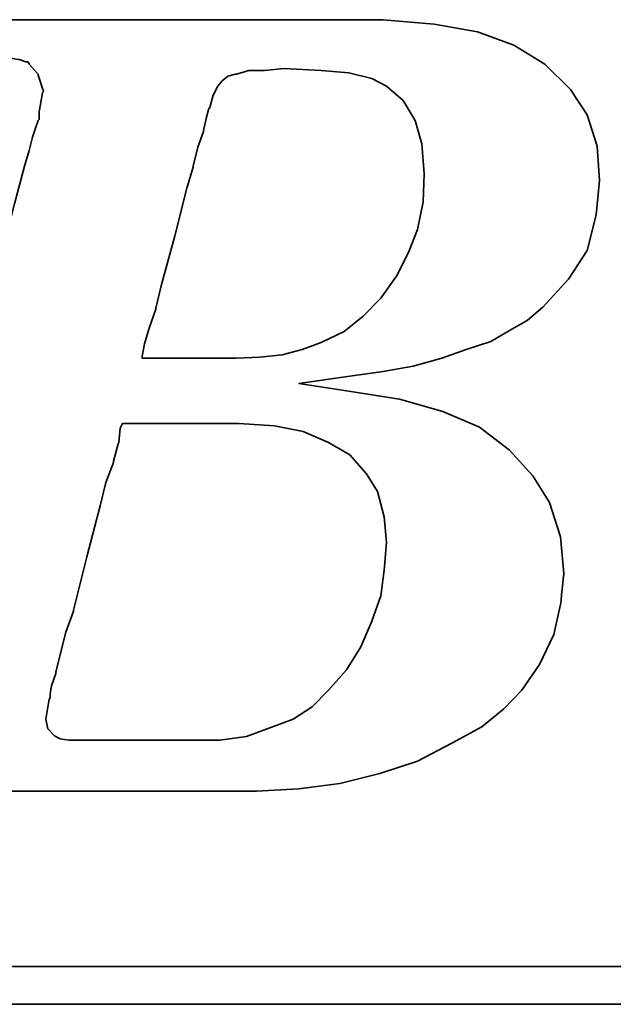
# Model space of a CAD drawing. Header units: millimetres. Extents: x 389 to 576, y 266 to 362.
# Tile 28 of 45: x 522.13 to 523.67, y 313.86 to 316.41. Entities that reach past the tile are written whole.
import ezdxf

# ---------------------------------------------------------------- set-up
doc = ezdxf.new("R2010")
doc.units = ezdxf.units.MM
doc.header["$LTSCALE"] = 0.1
doc.layers.get('0').update_dxf_attribs({"linetype": 'CONTINUOUS'})
doc.layers.add('layer 1', color=7, linetype='CONTINUOUS')

# ---------------------------------------------------------------- blocks, each defined once
blk = doc.blocks.new('TBI_logo')
at = {"layer": 'layer 1', "color": 1, "lineweight": 35}
for points, knots in [([(-4.7437, -1.0519), (-4.7437, -1.0519), (-4.7665, -1.1038), (-4.7665, -1.1038), (-4.7665, -1.1038), (-4.7665, -1.1038), (-4.7695, -1.1095), (-4.7695, -1.1095), (-4.7695, -1.1095), (-4.7695, -1.1095), (-4.7695, -1.1125), (-4.7695, -1.1125), (-4.7695, -1.1125), (-4.7695, -1.1125), (-4.8037, -1.1467), (-4.8037, -1.1467), (-4.8037, -1.1467), (-4.8037, -1.1467), (-4.8067, -1.1467), (-4.8067, -1.1467), (-4.8067, -1.1467), (-4.8067, -1.1467), (-4.8097, -1.1497), (-4.8097, -1.1497), (-4.8097, -1.1497), (-4.8097, -1.1497), (-4.8559, -1.1728), (-4.8559, -1.1728), (-4.8559, -1.1728), (-4.8559, -1.1728), (-4.8613, -1.1728), (-4.8613, -1.1728), (-4.8613, -1.1728), (-4.8613, -1.1728), (-4.8643, -1.1755), (-4.8643, -1.1755), (-4.8643, -1.1755), (-4.8643, -1.1755), (-4.9165, -1.1815), (-4.9165, -1.1815), (-4.9165, -1.1815), (-4.9165, -1.1815), (-4.9189, -1.1815), (-4.9189, -1.1815), (-4.9189, -1.1815), (-4.9189, -1.1815), (-4.9249, -1.1815), (-4.9249, -1.1815), (-4.9249, -1.1815), (-4.9249, -1.1815), (-4.9423, -1.1815), (-4.9423, -1.1815), (-4.9423, -1.1815), (-4.9423, -1.1815), (-4.9885, -1.1815), (-4.9885, -1.1815), (-4.9885, -1.1815), (-4.9885, -1.1815), (-5.0341, -1.1815), (-5.0341, -1.1815), (-5.0341, -1.1815), (-5.0341, -1.1815), (-5.0401, -1.1815), (-5.0401, -1.1815), (-5.0401, -1.1815), (-5.0401, -1.1815), (-5.0401, -1.1842), (-5.0401, -1.1842), (-5.0401, -1.1842), (-5.0401, -1.1842), (-5.0431, -1.1872), (-5.0431, -1.1872), (-5.0431, -1.1872), (-5.0431, -1.1872), (-5.0545, -1.2301), (-5.0545, -1.2301), (-5.0545, -1.2301), (-5.0545, -1.2301), (-5.0629, -1.2706), (-5.0629, -1.2706), (-5.0629, -1.2706), (-5.0629, -1.2706), (-5.0575, -1.2706), (-5.0575, -1.2706), (-5.0575, -1.2706), (-5.0575, -1.2706), (-5.0341, -1.2706), (-5.0341, -1.2706), (-5.0341, -1.2706), (-5.0341, -1.2706), (-4.9711, -1.2706), (-4.9711, -1.2706), (-4.9711, -1.2706), (-4.9711, -1.2706), (-4.8844, -1.2706), (-4.8844, -1.2706), (-4.8844, -1.2706), (-4.8844, -1.2706), (-4.7869, -1.2706), (-4.7869, -1.2706), (-4.7869, -1.2706), (-4.7869, -1.2706), (-4.6717, -1.2706), (-4.6717, -1.2706), (-4.6717, -1.2706), (-4.6717, -1.2706), (-4.4353, -1.2706), (-4.4353, -1.2706), (-4.4353, -1.2706), (-4.4353, -1.2706), (-4.1935, -1.2706), (-4.1935, -1.2706), (-4.1935, -1.2706), (-4.1935, -1.2706), (-4.0783, -1.2706), (-4.0783, -1.2706), (-4.0783, -1.2706), (-4.0783, -1.2706), (-3.9805, -1.2706), (-3.9805, -1.2706), (-3.9805, -1.2706), (-3.9805, -1.2706), (-3.8941, -1.2706), (-3.8941, -1.2706), (-3.8941, -1.2706), (-3.8941, -1.2706), (-3.8311, -1.2706), (-3.8311, -1.2706), (-3.8311, -1.2706), (-3.8311, -1.2706), (-3.8077, -1.2706), (-3.8077, -1.2706), (-3.8077, -1.2706), (-3.8077, -1.2706), (-3.7903, -1.2706), (-3.7903, -1.2706), (-3.7903, -1.2706), (-3.7903, -1.2706), (-3.7789, -1.2706), (-3.7789, -1.2706), (-3.7789, -1.2706), (-3.7789, -1.2706), (-3.7735, -1.2706), (-3.7735, -1.2706), (-3.7735, -1.2706), (-3.7735, -1.2706), (-3.6637, -1.2649), (-3.6637, -1.2649), (-3.6637, -1.2649), (-3.6637, -1.2649), (-3.5575, -1.2505), (-3.5575, -1.2505), (-3.5575, -1.2505), (-3.5575, -1.2505), (-3.4537, -1.2247), (-3.4537, -1.2247), (-3.4537, -1.2247), (-3.4537, -1.2247), (-3.3559, -1.1929), (-3.3559, -1.1929), (-3.3559, -1.1929), (-3.3559, -1.1929), (-3.2665, -1.1467), (-3.2665, -1.1467), (-3.2665, -1.1467), (-3.2665, -1.1467), (-3.1891, -1.1038), (-3.1891, -1.1038), (-3.1891, -1.1038), (-3.1891, -1.1038), (-3.1315, -1.0576), (-3.1315, -1.0576), (-3.1315, -1.0576), (-3.1315, -1.0576), (-3.0853, -1.0087), (-3.0853, -1.0087), (-3.0853, -1.0087), (-3.0853, -1.0087), (-3.0391, -0.9421), (-3.0391, -0.9421), (-3.0391, -0.9421), (-3.0391, -0.9421), (-3.0019, -0.8647), (-3.0019, -0.8647), (-3.0019, -0.8647), (-3.0019, -0.8647), (-2.9845, -0.7867), (-2.9845, -0.7867), (-2.9845, -0.7867), (-2.9845, -0.7867), (-2.9761, -0.7063), (-2.9761, -0.7063), (-2.9761, -0.7063), (-2.9761, -0.7063), (-2.9845, -0.6115), (-2.9845, -0.6115), (-2.9845, -0.6115), (-2.9845, -0.6115), (-3.0133, -0.5221), (-3.0133, -0.5221), (-3.0133, -0.5221), (-3.0133, -0.5221), (-3.0565, -0.4531), (-3.0565, -0.4531), (-3.0565, -0.4531), (-3.0565, -0.4531), (-3.1171, -0.3865), (-3.1171, -0.3865), (-3.1171, -0.3865), (-3.1171, -0.3865), (-3.1945, -0.3265), (-3.1945, -0.3265), (-3.1945, -0.3265), (-3.1945, -0.3265), (-3.2899, -0.286), (-3.2899, -0.286), (-3.2899, -0.286), (-3.2899, -0.286), (-3.4021, -0.2545), (-3.4021, -0.2545), (-3.4021, -0.2545), (-3.4021, -0.2545), (-3.5287, -0.2341), (-3.5287, -0.2341), (-3.5287, -0.2341), (-3.5287, -0.2341), (-3.6637, -0.2137), (-3.6637, -0.2137), (-3.6637, -0.2137), (-3.6637, -0.2137), (-3.5257, -0.1939), (-3.5257, -0.1939), (-3.5257, -0.1939), (-3.5257, -0.1939), (-3.4453, -0.1825), (-3.4453, -0.1825), (-3.4453, -0.1825), (-3.4453, -0.1825), (-3.3673, -0.1681), (-3.3673, -0.1681), (-3.3673, -0.1681), (-3.3673, -0.1681), (-3.2923, -0.148), (-3.2923, -0.148), (-3.2923, -0.148), (-3.2923, -0.148), (-3.2293, -0.1249), (-3.2293, -0.1249), (-3.2293, -0.1249), (-3.2293, -0.1249), (-3.1657, -0.1045), (-3.1657, -0.1045), (-3.1657, -0.1045), (-3.1657, -0.1045), (-3.1171, -0.0757), (-3.1171, -0.0757), (-3.1171, -0.0757), (-3.1171, -0.0757), (-3.0709, -0.0499), (-3.0709, -0.0499), (-3.0709, -0.0499), (-3.0709, -0.0499), (-3.0304, -0.0151), (-3.0304, -0.0151), (-3.0304, -0.0151), (-3.0304, -0.0151), (-2.9641, 0.0569), (-2.9641, 0.0569), (-2.9641, 0.0569), (-2.9641, 0.0569), (-2.9155, 0.1313), (-2.9155, 0.1313), (-2.9155, 0.1313), (-2.9155, 0.1313), (-2.8921, 0.2237), (-2.8921, 0.2237), (-2.8921, 0.2237), (-2.8921, 0.2237), (-2.8837, 0.3128), (-2.8837, 0.3128), (-2.8837, 0.3128), (-2.8837, 0.3128), (-2.8897, 0.4019), (-2.8897, 0.4019), (-2.8897, 0.4019), (-2.8897, 0.4019), (-2.9155, 0.4829), (-2.9155, 0.4829), (-2.9155, 0.4829), (-2.9155, 0.4829), (-2.9587, 0.5489), (-2.9587, 0.5489), (-2.9587, 0.5489), (-2.9587, 0.5489), (-3.025, 0.6149), (-3.025, 0.6149), (-3.025, 0.6149), (-3.025, 0.6149), (-3.1054, 0.6641), (-3.1054, 0.6641), (-3.1054, 0.6641), (-3.1054, 0.6641), (-3.2005, 0.6989), (-3.2005, 0.6989), (-3.2005, 0.6989), (-3.2005, 0.6989), (-3.3127, 0.7187), (-3.3127, 0.7187), (-3.3127, 0.7187), (-3.3127, 0.7187), (-3.4453, 0.7301), (-3.4453, 0.7301), (-3.4453, 0.7301), (-3.4453, 0.7301), (-3.4567, 0.7301), (-3.4567, 0.7301), (-3.4567, 0.7301), (-3.4567, 0.7301), (-3.4969, 0.7301), (-3.4969, 0.7301), (-3.4969, 0.7301), (-3.4969, 0.7301), (-3.5545, 0.7301), (-3.5545, 0.7301), (-3.5545, 0.7301), (-3.5545, 0.7301), (-3.6295, 0.7301), (-3.6295, 0.7301), (-3.6295, 0.7301), (-3.6295, 0.7301), (-3.7213, 0.7301), (-3.7213, 0.7301), (-3.7213, 0.7301), (-3.7213, 0.7301), (-3.8191, 0.7301), (-3.8191, 0.7301), (-3.8191, 0.7301), (-3.8191, 0.7301), (-4.0384, 0.7301), (-4.0384, 0.7301), (-4.0384, 0.7301), (-4.0384, 0.7301), (-4.2571, 0.7301), (-4.2571, 0.7301), (-4.2571, 0.7301), (-4.2571, 0.7301), (-4.3549, 0.7301), (-4.3549, 0.7301), (-4.3549, 0.7301), (-4.3549, 0.7301), (-4.4467, 0.7301), (-4.4467, 0.7301), (-4.4467, 0.7301), (-4.4467, 0.7301), (-4.5217, 0.7301), (-4.5217, 0.7301), (-4.5217, 0.7301), (-4.5217, 0.7301), (-4.582, 0.7301), (-4.582, 0.7301), (-4.582, 0.7301), (-4.582, 0.7301), (-4.6141, 0.7301), (-4.6141, 0.7301), (-4.6141, 0.7301), (-4.6141, 0.7301), (-4.6141, 0.7274), (-4.6141, 0.7274), (-4.6141, 0.7274), (-4.6141, 0.7274), (-4.6171, 0.7247), (-4.6171, 0.7247), (-4.6171, 0.7247), (-4.6171, 0.7247), (-4.6285, 0.6785), (-4.6285, 0.6785), (-4.6285, 0.6785), (-4.6285, 0.6785), (-4.6369, 0.6413), (-4.6369, 0.6413), (-4.6369, 0.6413), (-4.6369, 0.6413), (-4.5739, 0.6413), (-4.5739, 0.6413), (-4.5739, 0.6413), (-4.5739, 0.6413), (-4.5163, 0.6413), (-4.5163, 0.6413), (-4.5163, 0.6413), (-4.5163, 0.6413), (-4.4986, 0.6413), (-4.4986, 0.6413), (-4.4986, 0.6413), (-4.4986, 0.6413), (-4.4932, 0.6413), (-4.4932, 0.6413), (-4.4932, 0.6413), (-4.4932, 0.6413), (-4.4527, 0.6413), (-4.4527, 0.6413), (-4.4527, 0.6413), (-4.4527, 0.6413), (-4.4497, 0.6413), (-4.4497, 0.6413), (-4.4497, 0.6413), (-4.4497, 0.6413), (-4.4467, 0.638), (-4.4467, 0.638), (-4.4467, 0.638), (-4.4467, 0.638), (-4.4209, 0.6323), (-4.4209, 0.6323), (-4.4209, 0.6323), (-4.4209, 0.6323), (-4.3921, 0.6269), (-4.3921, 0.6269), (-4.3921, 0.6269), (-4.3921, 0.6269), (-4.3897, 0.6269), (-4.3897, 0.6269), (-4.3897, 0.6269), (-4.3897, 0.6269), (-4.3723, 0.6209), (-4.3723, 0.6209), (-4.3723, 0.6209), (-4.3723, 0.6209), (-4.3663, 0.6209), (-4.3663, 0.6209), (-4.3663, 0.6209), (-4.3663, 0.6209), (-4.3633, 0.6149), (-4.3633, 0.6149), (-4.3633, 0.6149), (-4.3633, 0.6149), (-4.3435, 0.5918), (-4.3435, 0.5918), (-4.3435, 0.5918), (-4.3435, 0.5918), (-4.3405, 0.5891), (-4.3405, 0.5891), (-4.3405, 0.5891), (-4.3405, 0.5891), (-4.3405, 0.5861), (-4.3405, 0.5861), (-4.3405, 0.5861), (-4.3405, 0.5861), (-4.3291, 0.5519), (-4.3291, 0.5519), (-4.3291, 0.5519), (-4.3291, 0.5519), (-4.3261, 0.5459), (-4.3261, 0.5459), (-4.3261, 0.5459), (-4.3261, 0.5459), (-4.3291, 0.5405), (-4.3291, 0.5405), (-4.3291, 0.5405), (-4.3291, 0.5405), (-4.3375, 0.4913), (-4.3375, 0.4913), (-4.3375, 0.4913), (-4.3375, 0.4913), (-4.3375, 0.4739), (-4.3375, 0.4739), (-4.3375, 0.4739), (-4.3375, 0.4739), (-4.3375, 0.4709), (-4.3375, 0.4709), (-4.3375, 0.4709), (-4.3375, 0.4709), (-4.3405, 0.4685), (-4.3405, 0.4685), (-4.3405, 0.4685), (-4.3405, 0.4685), (-4.3462, 0.4511), (-4.3462, 0.4511), (-4.3462, 0.4511), (-4.3462, 0.4511), (-4.3549, 0.4253), (-4.3549, 0.4253), (-4.3549, 0.4253), (-4.3549, 0.4253), (-4.3633, 0.3905), (-4.3633, 0.3905), (-4.3633, 0.3905), (-4.3633, 0.3905), (-4.3753, 0.3503), (-4.3753, 0.3503), (-4.3753, 0.3503), (-4.3753, 0.3503), (-4.4011, 0.2522), (-4.4011, 0.2522), (-4.4011, 0.2522), (-4.4011, 0.2522), (-4.4323, 0.1313), (-4.4323, 0.1313), (-4.4323, 0.1313), (-4.4323, 0.1313), (-4.4671, 0.0017), (-4.4671, 0.0017), (-4.4671, 0.0017), (-4.4671, 0.0017), (-4.5421, -0.2776), (-4.5421, -0.2776), (-4.5421, -0.2776), (-4.5421, -0.2776), (-4.6171, -0.5593), (-4.6171, -0.5593), (-4.6171, -0.5593), (-4.6171, -0.5593), (-4.6513, -0.6919), (-4.6513, -0.6919), (-4.6513, -0.6919), (-4.6513, -0.6919), (-4.6831, -0.8071), (-4.6831, -0.8071), (-4.6831, -0.8071), (-4.6831, -0.8071), (-4.7089, -0.9052), (-4.7089, -0.9052), (-4.7089, -0.9052), (-4.7089, -0.9052), (-4.7176, -0.9454), (-4.7176, -0.9454), (-4.7176, -0.9454), (-4.7176, -0.9454), (-4.7263, -0.9826), (-4.7263, -0.9826), (-4.7263, -0.9826), (-4.7263, -0.9826), (-4.7263, -0.9853), (-4.7263, -0.9853), (-4.7263, -0.9853), (-4.7263, -0.9853), (-4.7347, -1.0087), (-4.7347, -1.0087), (-4.7347, -1.0087), (-4.7347, -1.0087), (-4.7407, -1.0318), (-4.7407, -1.0318), (-4.7407, -1.0318), (-4.7407, -1.0318), (-4.7407, -1.0405), (-4.7407, -1.0405), (-4.7407, -1.0405), (-4.7407, -1.0405), (-4.7407, -1.0459), (-4.7407, -1.0459), (-4.7407, -1.0459), (-4.7407, -1.0459), (-4.7407, -1.0489), (-4.7407, -1.0489), (-4.7407, -1.0489), (-4.7407, -1.0489), (-4.7437, -1.0519), (-4.7437, -1.0519)], [0, 0, 0, 0, 0.007194, 0.007194, 0.007194, 0.007194, 0.014388, 0.014388, 0.014388, 0.014388, 0.021583, 0.021583, 0.021583, 0.021583, 0.028777, 0.028777, 0.028777, 0.028777, 0.035971, 0.035971, 0.035971, 0.035971, 0.043165, 0.043165, 0.043165, 0.043165, 0.05036, 0.05036, 0.05036, 0.05036, 0.057554, 0.057554, 0.057554, 0.057554, 0.064748, 0.064748, 0.064748, 0.064748, 0.071942, 0.071942, 0.071942, 0.071942, 0.079137, 0.079137, 0.079137, 0.079137, 0.086331, 0.086331, 0.086331, 0.086331, 0.093525, 0.093525, 0.093525, 0.093525, 0.100719, 0.100719, 0.100719, 0.100719, 0.107914, 0.107914, 0.107914, 0.107914, 0.115108, 0.115108, 0.115108, 0.115108, 0.122302, 0.122302, 0.122302, 0.122302, 0.129496, 0.129496, 0.129496, 0.129496, 0.136691, 0.136691, 0.136691, 0.136691, 0.143885, 0.143885, 0.143885, 0.143885, 0.151079, 0.151079, 0.151079, 0.151079, 0.158273, 0.158273, 0.158273, 0.158273, 0.165468, 0.165468, 0.165468, 0.165468, 0.172662, 0.172662, 0.172662, 0.172662, 0.179856, 0.179856, 0.179856, 0.179856, 0.18705, 0.18705, 0.18705, 0.18705, 0.194245, 0.194245, 0.194245, 0.194245, 0.201439, 0.201439, 0.201439, 0.201439, 0.208633, 0.208633, 0.208633, 0.208633, 0.215827, 0.215827, 0.215827, 0.215827, 0.223022, 0.223022, 0.223022, 0.223022, 0.230216, 0.230216, 0.230216, 0.230216, 0.23741, 0.23741, 0.23741, 0.23741, 0.244604, 0.244604, 0.244604, 0.244604, 0.251799, 0.251799, 0.251799, 0.251799, 0.258993, 0.258993, 0.258993, 0.258993, 0.266187, 0.266187, 0.266187, 0.266187, 0.273381, 0.273381, 0.273381, 0.273381, 0.280576, 0.280576, 0.280576, 0.280576, 0.28777, 0.28777, 0.28777, 0.28777, 0.294964, 0.294964, 0.294964, 0.294964, 0.302158, 0.302158, 0.302158, 0.302158, 0.309353, 0.309353, 0.309353, 0.309353, 0.316547, 0.316547, 0.316547, 0.316547, 0.323741, 0.323741, 0.323741, 0.323741, 0.330935, 0.330935, 0.330935, 0.330935, 0.338129, 0.338129, 0.338129, 0.33813, 0.345324, 0.345324, 0.345324, 0.345324, 0.352518, 0.352518, 0.352518, 0.352518, 0.359712, 0.359712, 0.359712, 0.359712, 0.366906, 0.366906, 0.366906, 0.366906, 0.374101, 0.374101, 0.374101, 0.374101, 0.381295, 0.381295, 0.381295, 0.381295, 0.388489, 0.388489, 0.388489, 0.388489, 0.395683, 0.395683, 0.395683, 0.395683, 0.402878, 0.402878, 0.402878, 0.402878, 0.410072, 0.410072, 0.410072, 0.410072, 0.417266, 0.417266, 0.417266, 0.417266, 0.42446, 0.42446, 0.42446, 0.42446, 0.431655, 0.431655, 0.431655, 0.431655, 0.438849, 0.438849, 0.438849, 0.438849, 0.446043, 0.446043, 0.446043, 0.446043, 0.453237, 0.453237, 0.453237, 0.453237, 0.460432, 0.460432, 0.460432, 0.460432, 0.467626, 0.467626, 0.467626, 0.467626, 0.47482, 0.47482, 0.47482, 0.47482, 0.482014, 0.482014, 0.482014, 0.482014, 0.489209, 0.489209, 0.489209, 0.489209, 0.496403, 0.496403, 0.496403, 0.496403, 0.503597, 0.503597, 0.503597, 0.503597, 0.510791, 0.510791, 0.510791, 0.510791, 0.517986, 0.517986, 0.517986, 0.517986, 0.52518, 0.52518, 0.52518, 0.52518, 0.532374, 0.532374, 0.532374, 0.532374, 0.539568, 0.539568, 0.539568, 0.539568, 0.546763, 0.546763, 0.546763, 0.546763, 0.553957, 0.553957, 0.553957, 0.553957, 0.561151, 0.561151, 0.561151, 0.561151, 0.568345, 0.568345, 0.568345, 0.568345, 0.57554, 0.57554, 0.57554, 0.57554, 0.582734, 0.582734, 0.582734, 0.582734, 0.589928, 0.589928, 0.589928, 0.589928, 0.597122, 0.597122, 0.597122, 0.597122, 0.604317, 0.604317, 0.604317, 0.604317, 0.611511, 0.611511, 0.611511, 0.611511, 0.618705, 0.618705, 0.618705, 0.618705, 0.625899, 0.625899, 0.625899, 0.625899, 0.633094, 0.633094, 0.633094, 0.633094, 0.640288, 0.640288, 0.640288, 0.640288, 0.647482, 0.647482, 0.647482, 0.647482, 0.654676, 0.654676, 0.654676, 0.654676, 0.661871, 0.661871, 0.661871, 0.661871, 0.669065, 0.669065, 0.669065, 0.669065, 0.676259, 0.676259, 0.676259, 0.676259, 0.683453, 0.683453, 0.683453, 0.683453, 0.690647, 0.690647, 0.690647, 0.690647, 0.697842, 0.697842, 0.697842, 0.697842, 0.705036, 0.705036, 0.705036, 0.705036, 0.71223, 0.71223, 0.71223, 0.71223, 0.719424, 0.719424, 0.719424, 0.719424, 0.726619, 0.726619, 0.726619, 0.726619, 0.733813, 0.733813, 0.733813, 0.733813, 0.741007, 0.741007, 0.741007, 0.741007, 0.748201, 0.748201, 0.748201, 0.748201, 0.755396, 0.755396, 0.755396, 0.755396, 0.76259, 0.76259, 0.76259, 0.76259, 0.769784, 0.769784, 0.769784, 0.769784, 0.776978, 0.776978, 0.776978, 0.776978, 0.784173, 0.784173, 0.784173, 0.784173, 0.791367, 0.791367, 0.791367, 0.791367, 0.798561, 0.798561, 0.798561, 0.798561, 0.805755, 0.805755, 0.805755, 0.805755, 0.81295, 0.81295, 0.81295, 0.81295, 0.820144, 0.820144, 0.820144, 0.820144, 0.827338, 0.827338, 0.827338, 0.827338, 0.834532, 0.834532, 0.834532, 0.834532, 0.841727, 0.841727, 0.841727, 0.841727, 0.848921, 0.848921, 0.848921, 0.848921, 0.856115, 0.856115, 0.856115, 0.856115, 0.863309, 0.863309, 0.863309, 0.863309, 0.870504, 0.870504, 0.870504, 0.870504, 0.877698, 0.877698, 0.877698, 0.877698, 0.884892, 0.884892, 0.884892, 0.884892, 0.892086, 0.892086, 0.892086, 0.892086, 0.899281, 0.899281, 0.899281, 0.899281, 0.906475, 0.906475, 0.906475, 0.906475, 0.913669, 0.913669, 0.913669, 0.913669, 0.920863, 0.920863, 0.920863, 0.920863, 0.928058, 0.928058, 0.928058, 0.928058, 0.935252, 0.935252, 0.935252, 0.935252, 0.942446, 0.942446, 0.942446, 0.942446, 0.94964, 0.94964, 0.94964, 0.94964, 0.956835, 0.956835, 0.956835, 0.956835, 0.964029, 0.964029, 0.964029, 0.964029, 0.971223, 0.971223, 0.971223, 0.971223, 0.978417, 0.978417, 0.978417, 0.978417, 0.985612, 0.985612, 0.985612, 0.985612, 0.992806, 0.992806, 0.992806, 0.992806, 1, 1, 1, 1]), ([(-3.8857, 0.5345), (-3.8857, 0.5345), (-3.8941, 0.5057), (-3.8941, 0.5057), (-3.8941, 0.5057), (-3.8941, 0.5057), (-3.8941, 0.5027), (-3.8941, 0.5027), (-3.8941, 0.5027), (-3.8941, 0.5027), (-3.8971, 0.4997), (-3.8971, 0.4997), (-3.8971, 0.4997), (-3.8971, 0.4997), (-3.9031, 0.4769), (-3.9031, 0.4769), (-3.9031, 0.4769), (-3.9031, 0.4769), (-3.9115, 0.4424), (-3.9115, 0.4424), (-3.9115, 0.4424), (-3.9115, 0.4424), (-3.9115, 0.4397), (-3.9115, 0.4397), (-3.9115, 0.4397), (-3.9115, 0.4397), (-3.9259, 0.3995), (-3.9259, 0.3995), (-3.9259, 0.3995), (-3.9259, 0.3995), (-3.9376, 0.3503), (-3.9376, 0.3503), (-3.9376, 0.3503), (-3.9376, 0.3503), (-3.9376, 0.3473), (-3.9376, 0.3473), (-3.9376, 0.3473), (-3.9376, 0.3473), (-3.9547, 0.2927), (-3.9547, 0.2927), (-3.9547, 0.2927), (-3.9547, 0.2927), (-3.9865, 0.1661), (-3.9865, 0.1661), (-3.9865, 0.1661), (-3.9865, 0.1661), (-4.0207, 0.0395), (-4.0207, 0.0395), (-4.0207, 0.0395), (-4.0207, 0.0395), (-4.0351, -0.0181), (-4.0351, -0.0181), (-4.0351, -0.0181), (-4.0351, -0.0181), (-4.0351, -0.0211), (-4.0351, -0.0211), (-4.0351, -0.0211), (-4.0351, -0.0211), (-4.0525, -0.0703), (-4.0525, -0.0703), (-4.0525, -0.0703), (-4.0525, -0.0703), (-4.0639, -0.1105), (-4.0639, -0.1105), (-4.0639, -0.1105), (-4.0639, -0.1105), (-4.0699, -0.1423), (-4.0699, -0.1423), (-4.0699, -0.1423), (-4.0699, -0.1423), (-4.0699, -0.148), (-4.0699, -0.148), (-4.0699, -0.148), (-4.0699, -0.148), (-4.0555, -0.148), (-4.0555, -0.148), (-4.0555, -0.148), (-4.0555, -0.148), (-4.0093, -0.148), (-4.0093, -0.148), (-4.0093, -0.148), (-4.0093, -0.148), (-3.9577, -0.148), (-3.9577, -0.148), (-3.9577, -0.148), (-3.9577, -0.148), (-3.9055, -0.148), (-3.9055, -0.148), (-3.9055, -0.148), (-3.9055, -0.148), (-3.8653, -0.148), (-3.8653, -0.148), (-3.8653, -0.148), (-3.8653, -0.148), (-3.8365, -0.148), (-3.8365, -0.148), (-3.8365, -0.148), (-3.8365, -0.148), (-3.8251, -0.148), (-3.8251, -0.148), (-3.8251, -0.148), (-3.8251, -0.148), (-3.7645, -0.145), (-3.7645, -0.145), (-3.7645, -0.145), (-3.7645, -0.145), (-3.7069, -0.139), (-3.7069, -0.139), (-3.7069, -0.139), (-3.7069, -0.139), (-3.6553, -0.1249), (-3.6553, -0.1249), (-3.6553, -0.1249), (-3.6553, -0.1249), (-3.6061, -0.1075), (-3.6061, -0.1075), (-3.6061, -0.1075), (-3.6061, -0.1075), (-3.5461, -0.0787), (-3.5461, -0.0787), (-3.5461, -0.0787), (-3.5461, -0.0787), (-3.4969, -0.0385), (-3.4969, -0.0385), (-3.4969, -0.0385), (-3.4969, -0.0385), (-3.4507, 0.0074), (-3.4507, 0.0074), (-3.4507, 0.0074), (-3.4507, 0.0074), (-3.4105, 0.0653), (-3.4105, 0.0653), (-3.4105, 0.0653), (-3.4105, 0.0653), (-3.3787, 0.1259), (-3.3787, 0.1259), (-3.3787, 0.1259), (-3.3787, 0.1259), (-3.3559, 0.1859), (-3.3559, 0.1859), (-3.3559, 0.1859), (-3.3559, 0.1859), (-3.3415, 0.2579), (-3.3415, 0.2579), (-3.3415, 0.2579), (-3.3415, 0.2579), (-3.3385, 0.3299), (-3.3385, 0.3299), (-3.3385, 0.3299), (-3.3385, 0.3299), (-3.3445, 0.4079), (-3.3445, 0.4079), (-3.3445, 0.4079), (-3.3445, 0.4079), (-3.3619, 0.4685), (-3.3619, 0.4685), (-3.3619, 0.4685), (-3.3619, 0.4685), (-3.3931, 0.5201), (-3.3931, 0.5201), (-3.3931, 0.5201), (-3.3931, 0.5201), (-3.4363, 0.5576), (-3.4363, 0.5576), (-3.4363, 0.5576), (-3.4363, 0.5576), (-3.4741, 0.5777), (-3.4741, 0.5777), (-3.4741, 0.5777), (-3.4741, 0.5777), (-3.5341, 0.5918), (-3.5341, 0.5918), (-3.5341, 0.5918), (-3.5341, 0.5918), (-3.6061, 0.5981), (-3.6061, 0.5981), (-3.6061, 0.5981), (-3.6061, 0.5981), (-3.7015, 0.6035), (-3.7015, 0.6035), (-3.7015, 0.6035), (-3.7015, 0.6035), (-3.7531, 0.5981), (-3.7531, 0.5981), (-3.7531, 0.5981), (-3.7531, 0.5981), (-3.7558, 0.5981), (-3.7558, 0.5981), (-3.7558, 0.5981), (-3.7558, 0.5981), (-3.7933, 0.5981), (-3.7933, 0.5981), (-3.7933, 0.5981), (-3.7933, 0.5981), (-3.8251, 0.5891), (-3.8251, 0.5891), (-3.8251, 0.5891), (-3.8251, 0.5891), (-3.8281, 0.5891), (-3.8281, 0.5891), (-3.8281, 0.5891), (-3.8281, 0.5891), (-3.8479, 0.5837), (-3.8479, 0.5837), (-3.8479, 0.5837), (-3.8479, 0.5837), (-3.8623, 0.5717), (-3.8623, 0.5717), (-3.8623, 0.5717), (-3.8623, 0.5717), (-3.8743, 0.5576), (-3.8743, 0.5576), (-3.8743, 0.5576), (-3.8743, 0.5576), (-3.8857, 0.5345), (-3.8857, 0.5345)], [0, 0, 0, 0, 0.018519, 0.018519, 0.018519, 0.018519, 0.037037, 0.037037, 0.037037, 0.037037, 0.055556, 0.055556, 0.055556, 0.055556, 0.074074, 0.074074, 0.074074, 0.074074, 0.092593, 0.092593, 0.092593, 0.092593, 0.111111, 0.111111, 0.111111, 0.111111, 0.12963, 0.12963, 0.12963, 0.12963, 0.148148, 0.148148, 0.148148, 0.148148, 0.166667, 0.166667, 0.166667, 0.166667, 0.185185, 0.185185, 0.185185, 0.185185, 0.203704, 0.203704, 0.203704, 0.203704, 0.222222, 0.222222, 0.222222, 0.222222, 0.240741, 0.240741, 0.240741, 0.240741, 0.259259, 0.259259, 0.259259, 0.259259, 0.277778, 0.277778, 0.277778, 0.277778, 0.296296, 0.296296, 0.296296, 0.296296, 0.314815, 0.314815, 0.314815, 0.314815, 0.333333, 0.333333, 0.333333, 0.333333, 0.351852, 0.351852, 0.351852, 0.351852, 0.37037, 0.37037, 0.37037, 0.37037, 0.388889, 0.388889, 0.388889, 0.388889, 0.407407, 0.407407, 0.407407, 0.407407, 0.425926, 0.425926, 0.425926, 0.425926, 0.444444, 0.444444, 0.444444, 0.444444, 0.462963, 0.462963, 0.462963, 0.462963, 0.481481, 0.481481, 0.481481, 0.481481, 0.5, 0.5, 0.5, 0.5, 0.518519, 0.518519, 0.518519, 0.518519, 0.537037, 0.537037, 0.537037, 0.537037, 0.555556, 0.555556, 0.555556, 0.555556, 0.574074, 0.574074, 0.574074, 0.574074, 0.592593, 0.592593, 0.592593, 0.592593, 0.611111, 0.611111, 0.611111, 0.611111, 0.62963, 0.62963, 0.62963, 0.62963, 0.648148, 0.648148, 0.648148, 0.648148, 0.666667, 0.666667, 0.666667, 0.666667, 0.685185, 0.685185, 0.685185, 0.685185, 0.703704, 0.703704, 0.703704, 0.703704, 0.722222, 0.722222, 0.722222, 0.722222, 0.740741, 0.740741, 0.740741, 0.740741, 0.759259, 0.759259, 0.759259, 0.759259, 0.777778, 0.777778, 0.777778, 0.777778, 0.796296, 0.796296, 0.796296, 0.796296, 0.814815, 0.814815, 0.814815, 0.814815, 0.833333, 0.833333, 0.833333, 0.833333, 0.851852, 0.851852, 0.851852, 0.851852, 0.87037, 0.87037, 0.87037, 0.87037, 0.888889, 0.888889, 0.888889, 0.888889, 0.907407, 0.907407, 0.907407, 0.907407, 0.925926, 0.925926, 0.925926, 0.925926, 0.944444, 0.944444, 0.944444, 0.944444, 0.962963, 0.962963, 0.962963, 0.962963, 0.981481, 0.981481, 0.981481, 0.981481, 1, 1, 1, 1]), ([(-4.309, -1.0171), (-4.309, -1.0171), (-4.309, -1.0288), (-4.309, -1.0288), (-4.309, -1.0288), (-4.309, -1.0288), (-4.3117, -1.0318), (-4.3117, -1.0318), (-4.3117, -1.0318), (-4.3117, -1.0318), (-4.3201, -1.0837), (-4.3201, -1.0837), (-4.3201, -1.0837), (-4.3201, -1.0837), (-4.3147, -1.1095), (-4.3147, -1.1095), (-4.3147, -1.1095), (-4.3147, -1.1095), (-4.2973, -1.1269), (-4.2973, -1.1269), (-4.2973, -1.1269), (-4.2973, -1.1269), (-4.2829, -1.135), (-4.2829, -1.135), (-4.2829, -1.135), (-4.2829, -1.135), (-4.2601, -1.1383), (-4.2601, -1.1383), (-4.2601, -1.1383), (-4.2601, -1.1383), (-4.2223, -1.1383), (-4.2223, -1.1383), (-4.2223, -1.1383), (-4.2223, -1.1383), (-4.1821, -1.1383), (-4.1821, -1.1383), (-4.1821, -1.1383), (-4.1821, -1.1383), (-4.1707, -1.1383), (-4.1707, -1.1383), (-4.1707, -1.1383), (-4.1707, -1.1383), (-4.1416, -1.1383), (-4.1416, -1.1383), (-4.1416, -1.1383), (-4.1416, -1.1383), (-4.0615, -1.1383), (-4.0615, -1.1383), (-4.0615, -1.1383), (-4.0615, -1.1383), (-3.9805, -1.1383), (-3.9805, -1.1383), (-3.9805, -1.1383), (-3.9805, -1.1383), (-3.9517, -1.1383), (-3.9517, -1.1383), (-3.9517, -1.1383), (-3.9517, -1.1383), (-3.9433, -1.1383), (-3.9433, -1.1383), (-3.9433, -1.1383), (-3.9433, -1.1383), (-3.8683, -1.1383), (-3.8683, -1.1383), (-3.8683, -1.1383), (-3.8683, -1.1383), (-3.7993, -1.1293), (-3.7993, -1.1293), (-3.7993, -1.1293), (-3.7993, -1.1293), (-3.7387, -1.1065), (-3.7387, -1.1065), (-3.7387, -1.1065), (-3.7387, -1.1065), (-3.6781, -1.0837), (-3.6781, -1.0837), (-3.6781, -1.0837), (-3.6781, -1.0837), (-3.6295, -1.0519), (-3.6295, -1.0519), (-3.6295, -1.0519), (-3.6295, -1.0519), (-3.5863, -1.0087), (-3.5863, -1.0087), (-3.5863, -1.0087), (-3.5863, -1.0087), (-3.5401, -0.9565), (-3.5401, -0.9565), (-3.5401, -0.9565), (-3.5401, -0.9565), (-3.5029, -0.8965), (-3.5029, -0.8965), (-3.5029, -0.8965), (-3.5029, -0.8965), (-3.4741, -0.8302), (-3.4741, -0.8302), (-3.4741, -0.8302), (-3.4741, -0.8302), (-3.4507, -0.7639), (-3.4507, -0.7639), (-3.4507, -0.7639), (-3.4507, -0.7639), (-3.4423, -0.6979), (-3.4423, -0.6979), (-3.4423, -0.6979), (-3.4423, -0.6979), (-3.4363, -0.6259), (-3.4363, -0.6259), (-3.4363, -0.6259), (-3.4363, -0.6259), (-3.4423, -0.5593), (-3.4423, -0.5593), (-3.4423, -0.5593), (-3.4423, -0.5593), (-3.4597, -0.4933), (-3.4597, -0.4933), (-3.4597, -0.4933), (-3.4597, -0.4933), (-3.4885, -0.4474), (-3.4885, -0.4474), (-3.4885, -0.4474), (-3.4885, -0.4474), (-3.5317, -0.3985), (-3.5317, -0.3985), (-3.5317, -0.3985), (-3.5317, -0.3985), (-3.5863, -0.3664), (-3.5863, -0.3664), (-3.5863, -0.3664), (-3.5863, -0.3664), (-3.6526, -0.3379), (-3.6526, -0.3379), (-3.6526, -0.3379), (-3.6526, -0.3379), (-3.727, -0.3235), (-3.727, -0.3235), (-3.727, -0.3235), (-3.727, -0.3235), (-3.8191, -0.3175), (-3.8191, -0.3175), (-3.8191, -0.3175), (-3.8191, -0.3175), (-3.8251, -0.3175), (-3.8251, -0.3175), (-3.8251, -0.3175), (-3.8251, -0.3175), (-3.8365, -0.3175), (-3.8365, -0.3175), (-3.8365, -0.3175), (-3.8365, -0.3175), (-3.8713, -0.3175), (-3.8713, -0.3175), (-3.8713, -0.3175), (-3.8713, -0.3175), (-3.9175, -0.3175), (-3.9175, -0.3175), (-3.9175, -0.3175), (-3.9175, -0.3175), (-3.9748, -0.3175), (-3.9748, -0.3175), (-3.9748, -0.3175), (-3.9748, -0.3175), (-4.0327, -0.3175), (-4.0327, -0.3175), (-4.0327, -0.3175), (-4.0327, -0.3175), (-4.0903, -0.3175), (-4.0903, -0.3175), (-4.0903, -0.3175), (-4.0903, -0.3175), (-4.1215, -0.3175), (-4.1215, -0.3175), (-4.1215, -0.3175), (-4.1215, -0.3175), (-4.1272, -0.3289), (-4.1272, -0.3289), (-4.1272, -0.3289), (-4.1272, -0.3289), (-4.1305, -0.3664), (-4.1305, -0.3664), (-4.1305, -0.3664), (-4.1305, -0.3664), (-4.1329, -0.3697), (-4.1329, -0.3697), (-4.1329, -0.3697), (-4.1329, -0.3697), (-4.1449, -0.4153), (-4.1449, -0.4153), (-4.1449, -0.4153), (-4.1449, -0.4153), (-4.1449, -0.4183), (-4.1449, -0.4183), (-4.1449, -0.4183), (-4.1449, -0.4183), (-4.1647, -0.4705), (-4.1647, -0.4705), (-4.1647, -0.4705), (-4.1647, -0.4705), (-4.1791, -0.5308), (-4.1791, -0.5308), (-4.1791, -0.5308), (-4.1791, -0.5308), (-4.2139, -0.6631), (-4.2139, -0.6631), (-4.2139, -0.6631), (-4.2139, -0.6631), (-4.2481, -0.8014), (-4.2481, -0.8014), (-4.2481, -0.8014), (-4.2481, -0.8014), (-4.2481, -0.8041), (-4.2481, -0.8041), (-4.2481, -0.8041), (-4.2481, -0.8041), (-4.2682, -0.8587), (-4.2682, -0.8587), (-4.2682, -0.8587), (-4.2682, -0.8587), (-4.2829, -0.9166), (-4.2829, -0.9166), (-4.2829, -0.9166), (-4.2829, -0.9166), (-4.2943, -0.9625), (-4.2943, -0.9625), (-4.2943, -0.9625), (-4.2943, -0.9625), (-4.2943, -0.9655), (-4.2943, -0.9655), (-4.2943, -0.9655), (-4.2943, -0.9655), (-4.3057, -0.9973), (-4.3057, -0.9973), (-4.3057, -0.9973), (-4.3057, -0.9973), (-4.309, -1.0171), (-4.309, -1.0171)], [0, 0, 0, 0, 0.016949, 0.016949, 0.016949, 0.016949, 0.033898, 0.033898, 0.033898, 0.033898, 0.050847, 0.050847, 0.050847, 0.050847, 0.067797, 0.067797, 0.067797, 0.067797, 0.084746, 0.084746, 0.084746, 0.084746, 0.101695, 0.101695, 0.101695, 0.101695, 0.118644, 0.118644, 0.118644, 0.118644, 0.135593, 0.135593, 0.135593, 0.135593, 0.152542, 0.152542, 0.152542, 0.152542, 0.169492, 0.169492, 0.169492, 0.169492, 0.186441, 0.186441, 0.186441, 0.186441, 0.20339, 0.20339, 0.20339, 0.20339, 0.220339, 0.220339, 0.220339, 0.220339, 0.237288, 0.237288, 0.237288, 0.237288, 0.254237, 0.254237, 0.254237, 0.254237, 0.271186, 0.271186, 0.271186, 0.271186, 0.288136, 0.288136, 0.288136, 0.288136, 0.305085, 0.305085, 0.305085, 0.305085, 0.322034, 0.322034, 0.322034, 0.322034, 0.338983, 0.338983, 0.338983, 0.338983, 0.355932, 0.355932, 0.355932, 0.355932, 0.372881, 0.372881, 0.372881, 0.372881, 0.389831, 0.389831, 0.389831, 0.389831, 0.40678, 0.40678, 0.40678, 0.40678, 0.423729, 0.423729, 0.423729, 0.423729, 0.440678, 0.440678, 0.440678, 0.440678, 0.457627, 0.457627, 0.457627, 0.457627, 0.474576, 0.474576, 0.474576, 0.474576, 0.491525, 0.491525, 0.491525, 0.491525, 0.508475, 0.508475, 0.508475, 0.508475, 0.525424, 0.525424, 0.525424, 0.525424, 0.542373, 0.542373, 0.542373, 0.542373, 0.559322, 0.559322, 0.559322, 0.559322, 0.576271, 0.576271, 0.576271, 0.576271, 0.59322, 0.59322, 0.59322, 0.59322, 0.610169, 0.610169, 0.610169, 0.61017, 0.627119, 0.627119, 0.627119, 0.627119, 0.644068, 0.644068, 0.644068, 0.644068, 0.661017, 0.661017, 0.661017, 0.661017, 0.677966, 0.677966, 0.677966, 0.677966, 0.694915, 0.694915, 0.694915, 0.694915, 0.711864, 0.711864, 0.711864, 0.711864, 0.728814, 0.728814, 0.728814, 0.728814, 0.745763, 0.745763, 0.745763, 0.745763, 0.762712, 0.762712, 0.762712, 0.762712, 0.779661, 0.779661, 0.779661, 0.779661, 0.79661, 0.79661, 0.79661, 0.79661, 0.813559, 0.813559, 0.813559, 0.813559, 0.830508, 0.830508, 0.830508, 0.830508, 0.847458, 0.847458, 0.847458, 0.847458, 0.864407, 0.864407, 0.864407, 0.864407, 0.881356, 0.881356, 0.881356, 0.881356, 0.898305, 0.898305, 0.898305, 0.898305, 0.915254, 0.915254, 0.915254, 0.915254, 0.932203, 0.932203, 0.932203, 0.932203, 0.949153, 0.949153, 0.949153, 0.949153, 0.966102, 0.966102, 0.966102, 0.966102, 0.983051, 0.983051, 0.983051, 0.983051, 1, 1, 1, 1]), ([(12.1238, -1.3657), (12.1238, -1.3657), (12.1238, -1.7026), (12.1238, -1.7026), (12.1238, -1.7026), (12.1238, -1.7026), (12.1238, -1.7257), (12.1238, -1.7257), (12.1238, -1.7257), (12.1238, -1.7257), (12.1007, -1.7257), (12.1007, -1.7257), (12.1007, -1.7257), (12.1007, -1.7257), (-7.5847, -1.7257), (-7.5847, -1.7257), (-7.5847, -1.7257), (-7.5847, -1.7257), (-7.5847, -1.8235), (-7.5847, -1.8235), (-7.5847, -1.8235), (-7.5847, -1.8235), (12.9617, -1.8235), (12.9617, -1.8235), (12.9617, -1.8235), (12.9617, -1.8235), (12.1238, -1.3657), (12.1238, -1.3657)], [0, 0, 0, 0, 0.142857, 0.142857, 0.142857, 0.142857, 0.285714, 0.285714, 0.285714, 0.285714, 0.428571, 0.428571, 0.428571, 0.428571, 0.571429, 0.571429, 0.571429, 0.571429, 0.714286, 0.714286, 0.714286, 0.714286, 0.857143, 0.857143, 0.857143, 0.857143, 1, 1, 1, 1])]:
    blk.add_open_spline(points, degree=3, knots=knots, dxfattribs=at)

msp = doc.modelspace()

# ---------------------------------------------------------------- block references
msp.add_blockref('TBI_logo', (526.522, 315.6831))

doc.saveas('drawing.dxf')
